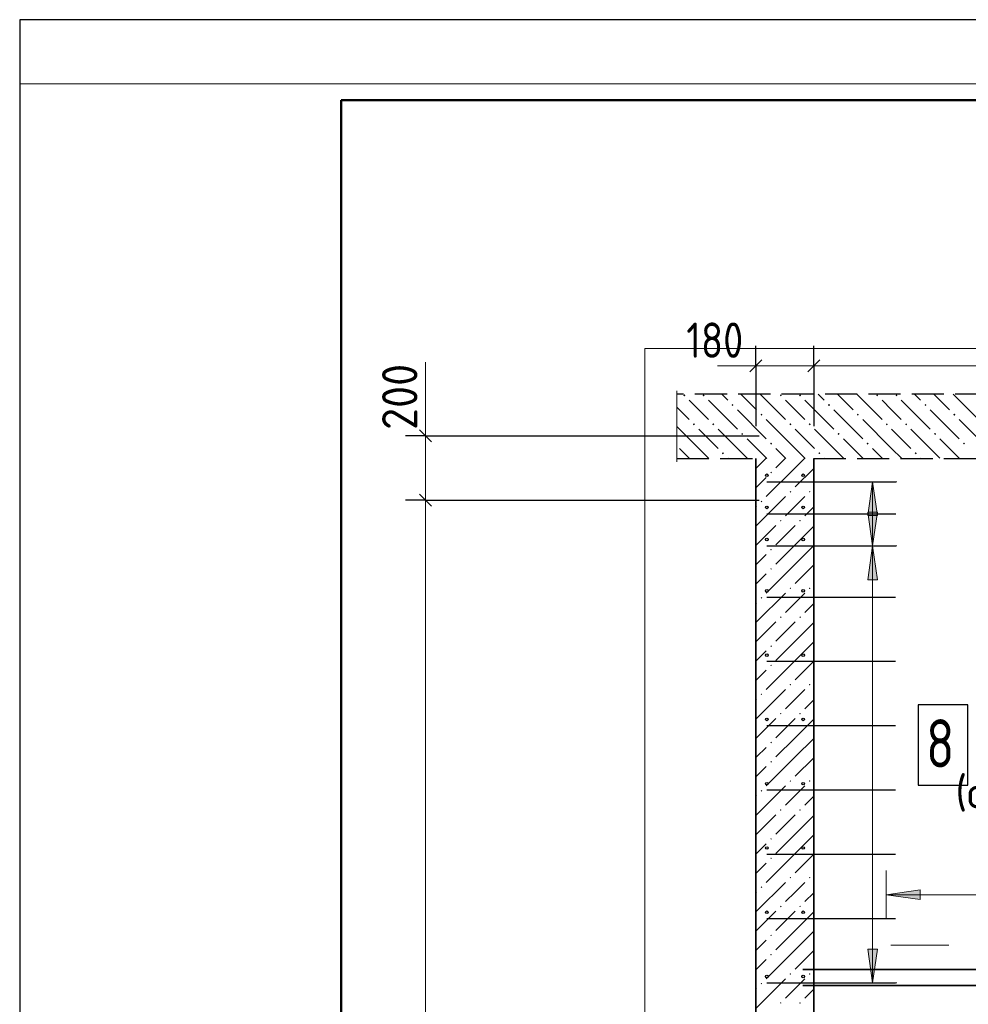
# Model space of a CAD drawing. Header units: millimetres. Extents: x 0 to 21000, y -5 to 14850.
# Tile 14 of 35: x 0 to 2951, y 11787 to 14850. Entities that reach past the tile are written whole.
import ezdxf

# ---------------------------------------------------------------- set-up
doc = ezdxf.new("R2010")
doc.units = ezdxf.units.MM
doc.linetypes.add('______2', pattern=[135, 100, -35])
for name, color, linetype, lineweight in [('Standard', 7, 'Continuous', 25), ('Общий02', 7, 'Continuous', 18), ('Примечания', 7, 'Continuous', 13), ('Размерная линия_ общее', 7, 'Continuous', 13), ('Стена обрамление Г-обр.', 7, 'Continuous', 25), ('Стена Хомут', 7, 'Continuous', 25)]:
    doc.layers.add(name, color=color, linetype=linetype, lineweight=lineweight)
doc.layers.add('ЖБ Перекрытие верхний уровень', color=7, linetype='Continuous', lineweight=25, true_color=0xe0e0ff)
doc.layers.add('ЖБ Стена верхний уровень', color=7, linetype='Continuous', lineweight=25, true_color=0x006e00)
doc.layers.add('Размерная выноска', color=7, linetype='Continuous')
doc.styles.add('ISOCPEUR', font='txt')

msp = doc.modelspace()

# ---------------------------------------------------------------- hatches: boundary and pattern name
at = {"layer": 'ЖБ Перекрытие верхний уровень', "linetype": 'Continuous', "lineweight": 18, "transparency": 33554687}
for points in [[(2064.6, 13681.3), (2067.8, 13684.6), (2071.1, 13681.3), (2067.8, 13678.1)], [(2124.6, 13681.3), (2127.8, 13684.6), (2131.1, 13681.3), (2127.8, 13678.1)], [(2364.6, 13681.3), (2367.8, 13684.6), (2371.1, 13681.3), (2367.8, 13678.1)], [(2424.6, 13681.3), (2427.8, 13684.6), (2431.1, 13681.3), (2427.8, 13678.1)], [(2664.6, 13681.3), (2667.8, 13684.6), (2671.1, 13681.3), (2667.8, 13678.1)], [(2724.6, 13681.3), (2727.8, 13684.6), (2731.1, 13681.3), (2727.8, 13678.1)], [(2214.6, 13651.3), (2217.8, 13654.6), (2221.1, 13651.3), (2217.8, 13648.1)], [(2514.6, 13651.3), (2517.8, 13654.6), (2521.1, 13651.3), (2517.8, 13648.1)], [(2814.6, 13651.3), (2817.8, 13654.6), (2821.1, 13651.3), (2817.8, 13648.1)], [(2304.6, 13621.3), (2307.8, 13624.6), (2311.1, 13621.3), (2307.8, 13618.1)], [(2604.6, 13621.3), (2607.8, 13624.6), (2611.1, 13621.3), (2607.8, 13618.1)], [(2904.6, 13621.3), (2907.8, 13624.6), (2911.1, 13621.3), (2907.8, 13618.1)], [(2094.6, 13591.3), (2097.8, 13594.6), (2101.1, 13591.3), (2097.8, 13588.1)], [(2154.6, 13591.3), (2157.8, 13594.6), (2161.1, 13591.3), (2157.8, 13588.1)], [(2394.6, 13591.3), (2397.8, 13594.6), (2401.1, 13591.3), (2397.8, 13588.1)], [(2454.6, 13591.3), (2457.8, 13594.6), (2461.1, 13591.3), (2457.8, 13588.1)], [(2694.6, 13591.3), (2697.8, 13594.6), (2701.1, 13591.3), (2697.8, 13588.1)], [(2754.6, 13591.3), (2757.8, 13594.6), (2761.1, 13591.3), (2757.8, 13588.1)], [(2244.6, 13561.3), (2247.8, 13564.6), (2251.1, 13561.3), (2247.8, 13558.1)], [(2544.6, 13561.3), (2547.8, 13564.6), (2551.1, 13561.3), (2547.8, 13558.1)], [(2844.6, 13561.3), (2847.8, 13564.6), (2851.1, 13561.3), (2847.8, 13558.1)], [(2334.6, 13531.3), (2337.8, 13534.6), (2341.1, 13531.3), (2337.8, 13528.1)], [(2634.6, 13531.3), (2637.8, 13534.6), (2641.1, 13531.3), (2637.8, 13528.1)], [(2934.6, 13531.3), (2937.8, 13534.6), (2941.1, 13531.3), (2937.8, 13528.1)], [(2184.6, 13501.3), (2187.8, 13504.6), (2191.1, 13501.3), (2187.8, 13498.1)], [(2484.6, 13501.3), (2487.8, 13504.6), (2491.1, 13501.3), (2487.8, 13498.1)], [(2784.6, 13501.3), (2787.8, 13504.6), (2791.1, 13501.3), (2787.8, 13498.1)]]:
    msp.add_hatch(color=7, dxfattribs=at).paths.add_polyline_path(points, flags=16)
at = {"layer": 'ЖБ Стена верхний уровень', "linetype": 'Continuous', "lineweight": 18, "transparency": 33554687}
for points in [[(2335.3, 13441.3), (2337.8, 13443.8), (2340.3, 13441.3), (2337.8, 13438.8)], [(2395.3, 13381.3), (2397.8, 13383.8), (2400.3, 13381.3), (2397.8, 13378.8)], [(2455.3, 13381.3), (2457.8, 13383.8), (2460.3, 13381.3), (2457.8, 13378.8)], [(2305.3, 13351.3), (2307.8, 13353.8), (2310.3, 13351.3), (2307.8, 13348.8)], [(2365.3, 13291.3), (2367.8, 13293.8), (2370.3, 13291.3), (2367.8, 13288.8)], [(2425.3, 13291.3), (2427.8, 13293.8), (2430.3, 13291.3), (2427.8, 13288.8)], [(2335.3, 13201.3), (2337.8, 13203.8), (2340.3, 13201.3), (2337.8, 13198.8)], [(2335.3, 13141.3), (2337.8, 13143.8), (2340.3, 13141.3), (2337.8, 13138.8)], [(2395.3, 13081.3), (2397.8, 13083.8), (2400.3, 13081.3), (2397.8, 13078.8)], [(2455.3, 13081.3), (2457.8, 13083.8), (2460.3, 13081.3), (2457.8, 13078.8)], [(2305.3, 13051.3), (2307.8, 13053.8), (2310.3, 13051.3), (2307.8, 13048.8)], [(2365.3, 12991.3), (2367.8, 12993.8), (2370.3, 12991.3), (2367.8, 12988.8)], [(2425.3, 12991.3), (2427.8, 12993.8), (2430.3, 12991.3), (2427.8, 12988.8)], [(2335.3, 12901.3), (2337.8, 12903.8), (2340.3, 12901.3), (2337.8, 12898.8)], [(2335.3, 12841.3), (2337.8, 12843.8), (2340.3, 12841.3), (2337.8, 12838.8)], [(2395.3, 12781.3), (2397.8, 12783.8), (2400.3, 12781.3), (2397.8, 12778.8)], [(2455.3, 12781.3), (2457.8, 12783.8), (2460.3, 12781.3), (2457.8, 12778.8)], [(2305.3, 12751.3), (2307.8, 12753.8), (2310.3, 12751.3), (2307.8, 12748.8)], [(2365.3, 12691.3), (2367.8, 12693.8), (2370.3, 12691.3), (2367.8, 12688.8)], [(2425.3, 12691.3), (2427.8, 12693.8), (2430.3, 12691.3), (2427.8, 12688.8)], [(2335.3, 12601.3), (2337.8, 12603.8), (2340.3, 12601.3), (2337.8, 12598.8)], [(2335.3, 12541.3), (2337.8, 12543.8), (2340.3, 12541.3), (2337.8, 12538.8)], [(2395.3, 12481.3), (2397.8, 12483.8), (2400.3, 12481.3), (2397.8, 12478.8)], [(2455.3, 12481.3), (2457.8, 12483.8), (2460.3, 12481.3), (2457.8, 12478.8)], [(2305.3, 12451.3), (2307.8, 12453.8), (2310.3, 12451.3), (2307.8, 12448.8)], [(2365.3, 12391.3), (2367.8, 12393.8), (2370.3, 12391.3), (2367.8, 12388.8)], [(2425.3, 12391.3), (2427.8, 12393.8), (2430.3, 12391.3), (2427.8, 12388.8)], [(2335.3, 12301.3), (2337.8, 12303.8), (2340.3, 12301.3), (2337.8, 12298.8)], [(2335.3, 12241.3), (2337.8, 12243.8), (2340.3, 12241.3), (2337.8, 12238.8)], [(2395.3, 12181.3), (2397.8, 12183.8), (2400.3, 12181.3), (2397.8, 12178.8)], [(2455.3, 12181.3), (2457.8, 12183.8), (2460.3, 12181.3), (2457.8, 12178.8)], [(2305.3, 12151.3), (2307.8, 12153.8), (2310.3, 12151.3), (2307.8, 12148.8)], [(2365.3, 12091.3), (2367.8, 12093.8), (2370.3, 12091.3), (2367.8, 12088.8)], [(2425.3, 12091.3), (2427.8, 12093.8), (2430.3, 12091.3), (2427.8, 12088.8)], [(2335.3, 12001.3), (2337.8, 12003.8), (2340.3, 12001.3), (2337.8, 11998.8)], [(2335.3, 11941.3), (2337.8, 11943.8), (2340.3, 11941.3), (2337.8, 11938.8)], [(2395.3, 11881.3), (2397.8, 11883.8), (2400.3, 11881.3), (2397.8, 11878.8)], [(2455.3, 11881.3), (2457.8, 11883.8), (2460.3, 11881.3), (2457.8, 11878.8)], [(2305.3, 11851.3), (2307.8, 11853.8), (2310.3, 11851.3), (2307.8, 11848.8)], [(2365.3, 11791.3), (2367.8, 11793.8), (2370.3, 11791.3), (2367.8, 11788.8)], [(2425.3, 11791.3), (2427.8, 11793.8), (2430.3, 11791.3), (2427.8, 11788.8)]]:
    msp.add_hatch(color=7, dxfattribs=at).paths.add_polyline_path(points, flags=16)
at = {"layer": 'Общий02', "linetype": 'Continuous', "lineweight": 13, "transparency": 33554687}
for points in [[(2668.6, 13307.8), (2653.6, 13412.8), (2638.6, 13307.8)], [(2668.6, 13107.8), (2653.6, 13212.8), (2638.6, 13107.8)]]:
    msp.add_hatch(color=7, dxfattribs=at).paths.add_polyline_path(points)
for points in [[(2668.6, 13317.8), (2653.6, 13212.8), (2638.6, 13317.8)], [(2801.1, 12112.9), (2696.1, 12127.9), (2801.1, 12142.9)], [(2668.6, 11959), (2653.6, 11854), (2638.6, 11959)]]:
    msp.add_hatch(color=7, dxfattribs=at).paths.add_polyline_path(points, flags=16)

# ---------------------------------------------------------------- linework, layer by layer
at = {"layer": 'Standard', "color": 7, "linetype": 'Continuous', "lineweight": 25, "transparency": 33554687}
msp.add_line((1000, 14600), (1000, 529.1), dxfattribs=at)
at = {"layer": 'Standard', "color": 251, "linetype": 'Continuous', "lineweight": 13, "true_color": 0x656565, "transparency": 33554687}
msp.add_line((2890.6, 11970.5), (2710.6, 11970.5), dxfattribs=at)
at = {"layer": 'Standard', "color": 7, "linetype": 'Continuous', "lineweight": 25, "transparency": 33554687}
msp.add_lwpolyline([(0, 0), (21000, 0), (21000, 14850), (0, 14850), (0, 0)], close=True, dxfattribs=at)
at = {"layer": 'Standard', "color": 220, "linetype": 'Continuous', "lineweight": 13, "transparency": 33554687}
msp.add_lwpolyline([(21000, 14650), (0, 14650), (0, -5)], dxfattribs=at)
at = {"layer": 'Standard', "color": 7, "linetype": 'Continuous', "lineweight": 50, "transparency": 33554687}
msp.add_lwpolyline([(1000, 14600), (20750, 14600), (20750, 250), (1000, 250), (1000, 14600)], close=True, dxfattribs=at)
at = {"layer": 'Standard', "color": 254, "linetype": 'Continuous', "lineweight": 13, "true_color": 0xc4c4ff, "transparency": 33554687}
msp.add_lwpolyline([(1944.5, 947), (6003.9, 947), (6003.9, 13827), (1944.5, 13827), (1944.5, 947)], dxfattribs=at)
at = {"layer": 'ЖБ Перекрытие верхний уровень', "color": 7, "linetype": '______2', "lineweight": 25, "transparency": 33554687}
for p, q in [((5440.6, 13685), (2044.5, 13685)), ((2044.5, 13485), (2290.6, 13485)), ((2470.6, 13485), (5240.6, 13485))]:
    msp.add_line(p, q, dxfattribs=at)
at = {"layer": 'ЖБ Перекрытие верхний уровень', "color": 9, "linetype": 'Continuous', "lineweight": 18, "true_color": 0xc7c7c7, "transparency": 33554687}
for p, q in [((2112.8, 13636.3), (2082.8, 13666.3)), ((2142.8, 13666.3), (2232.8, 13576.3)), ((2184.1, 13685), (2202.8, 13666.3)), ((2244.1, 13685), (2292.8, 13636.3)), ((2304.1, 13685), (2382.8, 13606.3)), ((2412.8, 13636.3), (2382.8, 13666.3)), ((2442.8, 13666.3), (2532.8, 13576.3)), ((2484.1, 13685), (2502.8, 13666.3)), ((2544.1, 13685), (2592.8, 13636.3)), ((2604.1, 13685), (2682.8, 13606.3)), ((2712.8, 13636.3), (2682.8, 13666.3)), ((2742.8, 13666.3), (2832.8, 13576.3)), ((2784.1, 13685), (2802.8, 13666.3)), ((2844.1, 13685), (2892.8, 13636.3)), ((2904.1, 13685), (2982.8, 13606.3)), ((2044.5, 13644.7), (2082.8, 13606.3)), ((2142.8, 13606.3), (2112.8, 13636.3)), ((2232.8, 13636.3), (2322.8, 13546.3)), ((2442.8, 13606.3), (2412.8, 13636.3)), ((2532.8, 13636.3), (2622.8, 13546.3)), ((2742.8, 13606.3), (2712.8, 13636.3)), ((2832.8, 13636.3), (2922.8, 13546.3)), ((2412.8, 13516.3), (2322.8, 13606.3)), ((2712.8, 13516.3), (2622.8, 13606.3)), ((3012.8, 13516.3), (2922.8, 13606.3)), ((2112.8, 13516.3), (2044.5, 13584.7)), ((2112.8, 13576.3), (2172.8, 13516.3)), ((2172.8, 13576.3), (2262.8, 13486.3)), ((2412.8, 13576.3), (2472.8, 13516.3)), ((2472.8, 13576.3), (2562.8, 13486.3)), ((2712.8, 13576.3), (2772.8, 13516.3)), ((2772.8, 13576.3), (2862.8, 13486.3)), ((2324.1, 13485), (2262.8, 13546.3)), ((2624.1, 13485), (2562.8, 13546.3)), ((2924.1, 13485), (2862.8, 13546.3)), ((2052.8, 13516.3), (2084.1, 13485)), ((2112.8, 13516.3), (2144.1, 13485)), ((2352.8, 13516.3), (2384.1, 13485)), ((2412.8, 13516.3), (2444.1, 13485)), ((2652.8, 13516.3), (2684.1, 13485)), ((2712.8, 13516.3), (2744.1, 13485)), ((2204.1, 13485), (2202.8, 13486.3)), ((2504.1, 13485), (2502.8, 13486.3)), ((2804.1, 13485), (2802.8, 13486.3))]:
    msp.add_line(p, q, dxfattribs=at)
at = {"layer": 'ЖБ Стена верхний уровень', "color": 7, "linetype": 'Continuous', "lineweight": 35, "transparency": 33554687}
for p, q in [((2290.6, 13485), (2290.6, 9485)), ((2470.6, 9485), (2470.6, 13485))]:
    msp.add_line(p, q, dxfattribs=at)
at = {"layer": 'ЖБ Стена верхний уровень', "color": 251, "linetype": 'Continuous', "lineweight": 18, "true_color": 0x494949, "transparency": 33554687}
for p, q in [((2292.8, 13456.3), (2321.5, 13485)), ((2381.5, 13485), (2352.8, 13456.3)), ((2441.5, 13485), (2412.8, 13456.3)), ((2290.6, 13454.2), (2292.8, 13456.3)), ((2412.8, 13456.3), (2322.8, 13366.3)), ((2470.6, 13454.2), (2412.8, 13396.3)), ((2322.8, 13426.3), (2290.6, 13394.1)), ((2382.8, 13366.3), (2292.8, 13276.3)), ((2412.8, 13336.3), (2442.8, 13366.3)), ((2292.8, 13336.3), (2290.6, 13334.1)), ((2382.8, 13306.3), (2412.8, 13336.3)), ((2470.6, 13334.1), (2442.8, 13306.3)), ((2352.8, 13276.3), (2290.6, 13214.2)), ((2412.8, 13276.3), (2352.8, 13216.3)), ((2412.8, 13216.3), (2470.6, 13274.2)), ((2412.8, 13216.3), (2352.8, 13156.3)), ((2470.6, 13214.2), (2412.8, 13156.3)), ((2292.8, 13156.3), (2322.8, 13186.3)), ((2290.6, 13154.2), (2292.8, 13156.3)), ((2412.8, 13156.3), (2322.8, 13066.3)), ((2470.6, 13154.2), (2412.8, 13096.3)), ((2322.8, 13126.3), (2290.6, 13094.1)), ((2382.8, 13066.3), (2292.8, 12976.3)), ((2412.8, 13036.3), (2442.8, 13066.3)), ((2292.8, 13036.3), (2290.6, 13034.1)), ((2382.8, 13006.3), (2412.8, 13036.3)), ((2470.6, 13034.1), (2442.8, 13006.3)), ((2352.8, 12976.3), (2290.6, 12914.2)), ((2412.8, 12976.3), (2352.8, 12916.3)), ((2412.8, 12916.3), (2470.6, 12974.2)), ((2412.8, 12916.3), (2352.8, 12856.3)), ((2470.6, 12914.2), (2412.8, 12856.3)), ((2292.8, 12856.3), (2322.8, 12886.3)), ((2290.6, 12854.2), (2292.8, 12856.3)), ((2412.8, 12856.3), (2322.8, 12766.3)), ((2470.6, 12854.2), (2412.8, 12796.3)), ((2322.8, 12826.3), (2290.6, 12794.1)), ((2382.8, 12766.3), (2292.8, 12676.3)), ((2412.8, 12736.3), (2442.8, 12766.3)), ((2292.8, 12736.3), (2290.6, 12734.1)), ((2382.8, 12706.3), (2412.8, 12736.3)), ((2470.6, 12734.1), (2442.8, 12706.3)), ((2352.8, 12676.3), (2290.6, 12614.2)), ((2412.8, 12676.3), (2352.8, 12616.3)), ((2412.8, 12616.3), (2470.6, 12674.2)), ((2412.8, 12616.3), (2352.8, 12556.3)), ((2470.6, 12614.2), (2412.8, 12556.3)), ((2292.8, 12556.3), (2322.8, 12586.3)), ((2290.6, 12554.2), (2292.8, 12556.3)), ((2412.8, 12556.3), (2322.8, 12466.3)), ((2470.6, 12554.2), (2412.8, 12496.3)), ((2322.8, 12526.3), (2290.6, 12494.1)), ((2292.8, 12436.3), (2290.6, 12434.1)), ((2382.8, 12466.3), (2292.8, 12376.3)), ((2382.8, 12406.3), (2412.8, 12436.3)), ((2412.8, 12436.3), (2442.8, 12466.3)), ((2470.6, 12434.1), (2442.8, 12406.3)), ((2352.8, 12376.3), (2290.6, 12314.2)), ((2412.8, 12376.3), (2352.8, 12316.3)), ((2412.8, 12316.3), (2470.6, 12374.2)), ((2412.8, 12316.3), (2352.8, 12256.3)), ((2470.6, 12314.2), (2412.8, 12256.3)), ((2292.8, 12256.3), (2322.8, 12286.3)), ((2290.6, 12254.2), (2292.8, 12256.3)), ((2412.8, 12256.3), (2322.8, 12166.3)), ((2470.6, 12254.2), (2412.8, 12196.3)), ((2322.8, 12226.3), (2290.6, 12194.1)), ((2382.8, 12166.3), (2292.8, 12076.3)), ((2412.8, 12136.3), (2442.8, 12166.3)), ((2292.8, 12136.3), (2290.6, 12134.1)), ((2382.8, 12106.3), (2412.8, 12136.3)), ((2470.6, 12134.1), (2442.8, 12106.3)), ((2352.8, 12076.3), (2290.6, 12014.2)), ((2412.8, 12076.3), (2352.8, 12016.3)), ((2412.8, 12016.3), (2470.6, 12074.2)), ((2412.8, 12016.3), (2352.8, 11956.3)), ((2470.6, 12014.2), (2412.8, 11956.3)), ((2292.8, 11956.3), (2322.8, 11986.3)), ((2290.6, 11954.2), (2292.8, 11956.3)), ((2412.8, 11956.3), (2322.8, 11866.3)), ((2470.6, 11954.2), (2412.8, 11896.3)), ((2322.8, 11926.3), (2290.6, 11894.1)), ((2382.8, 11866.3), (2292.8, 11776.3)), ((2412.8, 11836.3), (2442.8, 11866.3)), ((2292.8, 11836.3), (2290.6, 11834.1)), ((2382.8, 11806.3), (2412.8, 11836.3)), ((2470.6, 11834.1), (2442.8, 11806.3))]:
    msp.add_line(p, q, dxfattribs=at)
at = {"layer": 'Общий02', "color": 251, "linetype": 'Continuous', "lineweight": 13, "true_color": 0x494949, "transparency": 33554687}
for p, q in [((2728.6, 13412.8), (2578.6, 13412.8)), ((2653.6, 13412.8), (2638.6, 13307.8)), ((2653.6, 13212.8), (2653.6, 13412.8)), ((2653.6, 13412.8), (2653.6, 13412.8)), ((2653.6, 13412.8), (2653.6, 13412.8)), ((2653.6, 13412.8), (2653.6, 13412.8)), ((2668.6, 13307.8), (2653.6, 13412.8)), ((2653.6, 13317.8), (2653.6, 13325.3)), ((2653.6, 13212.8), (2638.6, 13317.8)), ((2638.6, 13317.8), (2668.6, 13317.8)), ((2638.6, 13307.8), (2668.6, 13307.8)), ((2668.6, 13317.8), (2653.6, 13212.8)), ((2653.6, 13307.8), (2653.6, 13300.3)), ((2728.6, 13212.8), (2578.6, 13212.8)), ((2728.6, 13212.8), (2578.6, 13212.8)), ((2653.6, 13212.8), (2638.6, 13107.8)), ((2653.6, 13212.8), (2653.6, 13212.8)), ((2653.6, 13212.8), (2653.6, 13212.8)), ((2653.6, 13212.8), (2653.6, 13212.8)), ((2653.6, 11854), (2653.6, 13212.8)), ((2653.6, 13212.8), (2653.6, 13212.8)), ((2653.6, 13212.8), (2653.6, 13212.8)), ((2653.6, 13212.8), (2653.6, 13212.8)), ((2668.6, 13107.8), (2653.6, 13212.8)), ((2638.6, 13107.8), (2668.6, 13107.8)), ((2653.6, 13107.8), (2653.6, 13100.3)), ((2696.1, 12202.9), (2696.1, 12052.9)), ((2696.1, 12127.9), (2801.1, 12142.9)), ((2801.1, 12142.9), (2801.1, 12112.9)), ((2696.1, 12127.9), (4446.1, 12127.9)), ((2696.1, 12127.9), (2696.1, 12127.9)), ((2696.1, 12127.9), (2696.1, 12127.9)), ((2696.1, 12127.9), (2696.1, 12127.9)), ((2801.1, 12112.9), (2696.1, 12127.9)), ((2801.1, 12127.9), (2808.6, 12127.9)), ((2653.6, 11854), (2638.6, 11959)), ((2638.6, 11959), (2668.6, 11959)), ((2653.6, 11959), (2653.6, 11966.5)), ((2668.6, 11959), (2653.6, 11854)), ((2728.6, 11854), (2578.6, 11854)), ((2653.6, 11854), (2653.6, 11854)), ((2653.6, 11854), (2653.6, 11854)), ((2653.6, 11854), (2653.6, 11854))]:
    msp.add_line(p, q, dxfattribs=at)
at = {"layer": 'Примечания', "color": 7, "linetype": 'Continuous', "lineweight": 13, "transparency": 33554687}
for p, q in [((1262.4, 13555), (1262.4, 13785)), ((2400.6, 13773), (2170.6, 13773))]:
    msp.add_line(p, q, dxfattribs=at)
at = {"layer": 'Размерная выноска', "color": 7, "linetype": 'Continuous', "lineweight": 13, "transparency": 33554687}
msp.add_line((2044.5, 13475), (2044.5, 13695), dxfattribs=at)
at = {"layer": 'Размерная линия_ общее', "color": 253, "linetype": 'Continuous', "lineweight": -3, "true_color": 0xa0a0a0, "transparency": 33554687}
for p, q in [((2290.6, 13773), (2290.6, 13835.5)), ((2470.6, 13773), (2470.6, 13835.5)), ((2290.6, 13773), (2290.6, 13710.5)), ((2290.6, 13773), (2290.6, 13585)), ((2470.6, 13773), (2470.6, 13710.5)), ((2470.6, 13773), (2470.6, 13585)), ((1262.4, 13555), (1199.9, 13555)), ((1262.4, 13555), (1324.9, 13555)), ((1262.4, 13555), (2300.6, 13555)), ((1262.4, 13355), (1199.9, 13355)), ((1262.4, 13355), (1324.9, 13355)), ((1262.4, 13355), (2300.6, 13355))]:
    msp.add_line(p, q, dxfattribs=at)
at = {"layer": 'Размерная линия_ общее', "color": 7, "linetype": 'Continuous', "lineweight": 25, "transparency": 33554687}
for p, q in [((2271.9, 13754.2), (2309.4, 13791.7)), ((2451.9, 13754.2), (2489.4, 13791.7)), ((1281.2, 13536.3), (1243.7, 13573.8)), ((1281.2, 13336.3), (1243.7, 13373.8))]:
    msp.add_line(p, q, dxfattribs=at)
at = {"layer": 'Размерная линия_ общее', "color": 7, "linetype": 'Continuous', "lineweight": 13, "transparency": 33554687}
for p, q in [((2290.6, 13773), (2253.1, 13773)), ((2290.6, 13773), (2470.6, 13773)), ((2470.6, 13773), (5240.6, 13773)), ((1262.4, 13555), (1262.4, 13592.5)), ((1262.4, 13355), (1262.4, 13555)), ((1262.4, 9485), (1262.4, 13355))]:
    msp.add_line(p, q, dxfattribs=at)
at = {"layer": 'Стена обрамление Г-обр.', "color": 7, "linetype": 'Continuous', "lineweight": 35, "transparency": 33554687}
for p, q in [((2436.6, 11895), (5029.7, 11895)), ((2436.6, 11845), (5029.7, 11845))]:
    msp.add_line(p, q, dxfattribs=at)
at = {"layer": 'Стена обрамление Г-обр.', "color": 7, "linetype": 'Continuous', "lineweight": 25, "transparency": 33554687}
msp.add_lwpolyline([(2794.8, 12468.7), (2949.8, 12468.7), (2949.8, 12718.7), (2794.8, 12718.7), (2794.8, 12468.7)], dxfattribs=at)
at = {"layer": 'Стена Хомут', "color": 36, "linetype": 'Continuous', "lineweight": 25, "true_color": 0x6e3c1e, "transparency": 33554687}
for p, q in [((2324.6, 13412.8), (2725.4, 13412.8)), ((2324.6, 13312.8), (2725.4, 13312.8)), ((2324.6, 13212.8), (2725.4, 13212.8)), ((2324.2, 13054), (2725, 13054)), ((2324.2, 12854), (2725, 12854)), ((2324.2, 12654), (2725, 12654)), ((2324.2, 12454), (2725, 12454)), ((2324.2, 12254), (2725, 12254)), ((2324.2, 12054), (2725, 12054)), ((2324.2, 11854), (2725, 11854))]:
    msp.add_line(p, q, dxfattribs=at)
for centre in [(2324.6, 13432.8), (2437.6, 13432.8), (2324.6, 13332.8), (2437.6, 13332.8), (2324.6, 13232.8), (2437.6, 13232.8), (2324.6, 13073.3), (2437.6, 13073.3), (2324.6, 12873.3), (2437.6, 12873.3), (2324.6, 12673.3), (2437.6, 12673.3), (2324.6, 12473.3), (2437.6, 12473.3), (2324.6, 12273.3), (2437.6, 12273.3), (2324.6, 12073.3), (2437.6, 12073.3), (2324.6, 11873.3), (2437.6, 11873.3)]:
    msp.add_circle(centre, 4, dxfattribs=at)

# ---------------------------------------------------------------- texts
at = {"layer": 'Standard', "color": 7, "linetype": 'Continuous', "lineweight": 18, "transparency": 33554687, "insert": (2911.2, 12369), "char_height": 100, "width": 808.144, "attachment_point": 7, "style": 'ISOCPEUR'}
msp.add_mtext('\\W0.97;(обрамление', dxfattribs=at)
at = {"layer": 'Размерная линия_ общее', "color": 7, "linetype": 'Continuous', "lineweight": 25, "transparency": 33554687, "insert": (2073.9, 13798), "char_height": 110, "width": 254.286, "attachment_point": 7, "style": 'ISOCPEUR'}
msp.add_mtext('\\W0.83;180', dxfattribs=at)
at = {"layer": 'Размерная линия_ общее', "color": 7, "linetype": 'Continuous', "lineweight": 25, "transparency": 33554687, "insert": (1237.4, 13573.8), "char_height": 110, "width": 280.994, "attachment_point": 7, "rotation": 90, "style": 'ISOCPEUR'}
msp.add_mtext('\\W0.91;200', dxfattribs=at)
at = {"layer": 'Стена обрамление Г-обр.', "color": 7, "linetype": 'Continuous', "lineweight": 13, "transparency": 33554687, "insert": (2819.8, 12523.7), "char_height": 150, "width": 163.203, "attachment_point": 7, "style": 'ISOCPEUR'}
msp.add_mtext('\\W0.78;8', dxfattribs=at)

doc.saveas('drawing.dxf')
